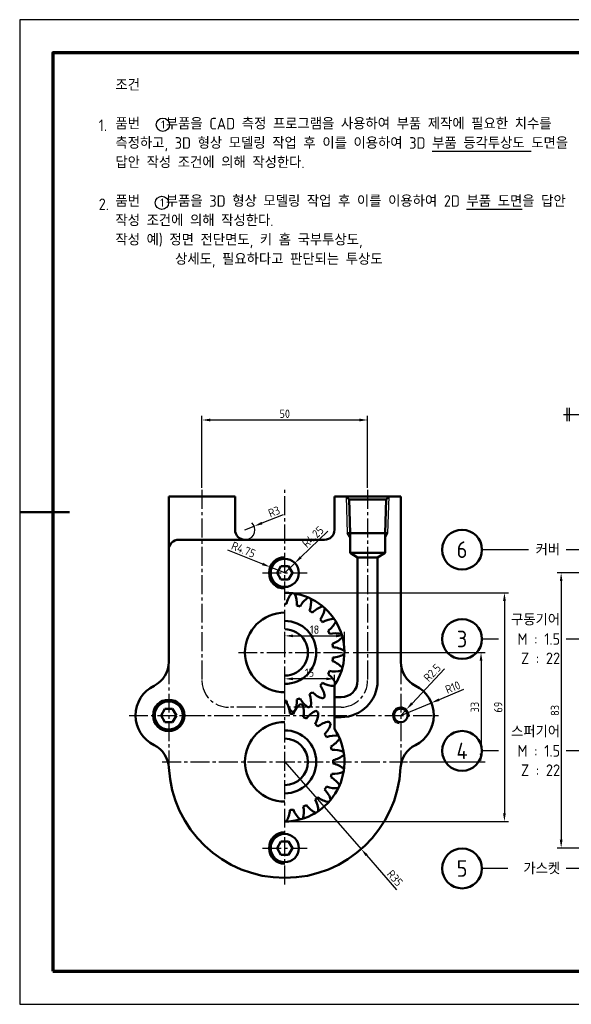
# Model space of a CAD drawing. Header units: millimetres. Extents: x -931 to 715, y 0 to 980.
# Tile 1 of 12: x -931 to -764, y 165 to 462. Entities that reach past the tile are written whole.
import ezdxf
from ezdxf.enums import TextEntityAlignment as Align

# ---------------------------------------------------------------- set-up
doc = ezdxf.new("R2010")
doc.units = ezdxf.units.MM
doc.header["$LTSCALE"] = 0.3
doc.linetypes.add('CENTER2', pattern=[28.575000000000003, 19.05, -3.175, 3.175, -3.175])
doc.linetypes.add('연속', pattern=[0])
for name, color, linetype, lineweight in [('가는선', 1, 'Continuous', 25), ('문자', 2, 'Continuous', 35), ('외형선', 3, 'Continuous', 50), ('윤곽선', 5, 'Continuous', 70), ('중심선', 1, 'CENTER2', 25)]:
    doc.layers.add(name, color=color, linetype=linetype, lineweight=lineweight)
doc.styles.get("Standard").update_dxf_attribs({"font": 'isocp.shx', "bigfont": 'whgtxt.shx'})
doc.dimstyles.new('ISO-25', dxfattribs={"dimtxt": 2.5, "dimasz": 2.5, "dimexe": 1.25, "dimexo": 0.625, "dimtad": 1, "dimdsep": 46, "dimtxsty": 'Standard', "dimcen": 0, "dimadec": 0, "dimazin": 0, "dimtfac": 1, "dimtmove": 0, "dimatfit": 3, "dimfxl": 1, "dimarcsym": 0})

# ---------------------------------------------------------------- blocks, each defined once
blk = doc.blocks.new('*D16')
at = {"layer": 'Defpoints', "color": 0, "transparency": 16777216}
for p in [(-832.630618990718, 276.4136547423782), (-850.6306189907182, 271.4095028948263), (-832.630618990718, 271.4095028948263)]:
    blk.add_point(p, dxfattribs=at)
at = {"layer": '중심선', "color": 0, "linetype": '연속', "lineweight": -2, "transparency": 16777216}
for p, q in [((-850.6306189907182, 272.0345028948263), (-850.6306189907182, 277.6636547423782)), ((-848.1306189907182, 276.4136547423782), (-835.130618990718, 276.4136547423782)), ((-832.630618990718, 272.0345028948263), (-832.630618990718, 277.6636547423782))]:
    blk.add_line(p, q, dxfattribs=at)
at = {"layer": '중심선', "color": 0, "transparency": 16777216}
for points in [[(-848.1306189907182, 276.8303214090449), (-848.1306189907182, 275.9969880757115), (-850.6306189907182, 276.4136547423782)], [(-835.130618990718, 276.8303214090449), (-835.130618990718, 275.9969880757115), (-832.630618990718, 276.4136547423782)]]:
    blk.add_solid(points, dxfattribs=at)
at = {"layer": '중심선', "color": 0, "transparency": 16777216, "insert": (-841.6306189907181, 278.2886547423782), "char_height": 2.5, "attachment_point": 5}
blk.add_mtext('18', dxfattribs=at)
blk = doc.blocks.new('*D17')
at = {"layer": 'Defpoints', "color": 0, "transparency": 16777216}
for p in [(-850.6306189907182, 263.4461282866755), (-850.6306189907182, 254.9095028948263), (-835.6306189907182, 254.9095028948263)]:
    blk.add_point(p, dxfattribs=at)
at = {"layer": '중심선', "color": 0, "linetype": '연속', "lineweight": -2, "transparency": 16777216}
for p, q in [((-850.6306189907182, 255.5345028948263), (-850.6306189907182, 264.6961282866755)), ((-835.6306189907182, 255.5345028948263), (-835.6306189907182, 264.6961282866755)), ((-838.1306189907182, 263.4461282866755), (-848.1306189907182, 263.4461282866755))]:
    blk.add_line(p, q, dxfattribs=at)
at = {"layer": '중심선', "color": 0, "transparency": 16777216}
for points in [[(-848.1306189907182, 263.8627949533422), (-848.1306189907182, 263.0294616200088), (-850.6306189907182, 263.4461282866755)], [(-838.1306189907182, 263.8627949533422), (-838.1306189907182, 263.0294616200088), (-835.6306189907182, 263.4461282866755)]]:
    blk.add_solid(points, dxfattribs=at)
at = {"layer": '중심선', "color": 0, "transparency": 16777216, "insert": (-843.1306189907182, 265.3211282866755), "char_height": 2.5, "attachment_point": 5}
blk.add_mtext('15', dxfattribs=at)
blk = doc.blocks.new('*D24')
at = {"layer": 'Defpoints', "color": 0, "transparency": 16777216}
for p in [(-830.6306189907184, 271.4095028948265), (-813.6306189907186, 238.4095028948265), (-791.4037903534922, 238.4095028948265)]:
    blk.add_point(p, dxfattribs=at)
at = {"layer": '중심선', "color": 0, "linetype": '연속', "lineweight": -2, "transparency": 16777216}
for p, q in [((-830.0056189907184, 271.4095028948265), (-790.1537903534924, 271.4095028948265)), ((-791.4037903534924, 268.9095028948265), (-791.4037903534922, 240.9095028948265)), ((-813.0056189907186, 238.4095028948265), (-790.1537903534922, 238.4095028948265))]:
    blk.add_line(p, q, dxfattribs=at)
at = {"layer": '중심선', "color": 0, "transparency": 16777216}
for points in [[(-791.820457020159, 268.9095028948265), (-790.9871236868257, 268.9095028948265), (-791.4037903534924, 271.4095028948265)], [(-791.8204570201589, 240.9095028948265), (-790.9871236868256, 240.9095028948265), (-791.4037903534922, 238.4095028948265)]]:
    blk.add_solid(points, dxfattribs=at)
at = {"layer": '중심선', "color": 0, "transparency": 16777216, "insert": (-793.278790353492, 254.9095028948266), "char_height": 2.5, "attachment_point": 5, "rotation": 90}
blk.add_mtext('33', dxfattribs=at)
blk = doc.blocks.new('*D28')
at = {"layer": 'Defpoints', "color": 0, "transparency": 16777216}
for p in [(-859.837990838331, 309.5055083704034), (-862.630618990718, 308.4095028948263)]:
    blk.add_point(p, dxfattribs=at)
at = {"layer": '가는선', "color": 0, "linetype": '연속', "lineweight": -2, "transparency": 16777216}
for p, q in [((-851.1309919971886, 312.9226902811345), (-857.5108007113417, 310.4188462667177)), ((-862.630618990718, 308.4095028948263), (-859.837990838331, 309.5055083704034))]:
    blk.add_line(p, q, dxfattribs=at)
blk.add_arc((-862.630618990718, 308.4095028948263), 2.999999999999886, 281.9366207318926, 45.30145184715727, dxfattribs=at)
at = {"layer": '가는선', "color": 0, "transparency": 16777216}
blk.add_solid([(-857.6630236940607, 310.8067112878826), (-857.3585777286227, 310.0309812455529), (-859.837990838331, 309.5055083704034)], dxfattribs=at)
at = {"layer": '가는선', "color": 0, "transparency": 16777216, "insert": (-853.8423047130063, 313.8728298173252), "char_height": 2.5, "attachment_point": 5, "rotation": 21.428210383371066}
blk.add_mtext('R3', dxfattribs=at)
blk = doc.blocks.new('*D29')
at = {"layer": 'Defpoints', "color": 0, "transparency": 16777216}
for p in [(-855.0401393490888, 297.175467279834), (-850.6306189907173, 295.4095028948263)]:
    blk.add_point(p, dxfattribs=at)
at = {"layer": '가는선', "color": 0, "linetype": '연속', "lineweight": -2, "transparency": 16777216}
for p, q in [((-867.9006710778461, 302.325968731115), (-857.360939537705, 298.1049222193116)), ((-850.6306189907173, 295.4095028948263), (-855.0401393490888, 297.175467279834))]:
    blk.add_line(p, q, dxfattribs=at)
at = {"layer": '가는선', "color": 0, "transparency": 16777216}
blk.add_solid([(-857.2060303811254, 298.4917222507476), (-857.5158486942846, 297.7181221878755), (-855.0401393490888, 297.175467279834)], dxfattribs=at)
at = {"layer": '가는선', "color": 0, "transparency": 16777216, "insert": (-863.0941141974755, 302.4207730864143), "char_height": 2.5, "attachment_point": 5, "rotation": 338.17444160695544}
blk.add_mtext('R4.75', dxfattribs=at)
blk = doc.blocks.new('*D30')
at = {"layer": 'Defpoints', "color": 0, "transparency": 16777216}
for p in [(-847.5838677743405, 298.3725768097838), (-850.6306189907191, 295.4095028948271)]:
    blk.add_point(p, dxfattribs=at)
at = {"layer": '가는선', "color": 0, "linetype": '연속', "lineweight": -2, "transparency": 16777216}
for p, q in [((-837.6524958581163, 308.0311892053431), (-845.7916611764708, 300.1155614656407)), ((-850.6306189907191, 295.4095028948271), (-847.5838677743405, 298.3725768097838))]:
    blk.add_line(p, q, dxfattribs=at)
at = {"layer": '가는선', "color": 0, "transparency": 16777216}
blk.add_solid([(-846.0821586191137, 300.4142625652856), (-845.5011637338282, 299.8168603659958), (-847.5838677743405, 298.3725768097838)], dxfattribs=at)
at = {"layer": '가는선', "color": 0, "transparency": 16777216, "insert": (-842.1333852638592, 306.2891990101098), "char_height": 2.5, "attachment_point": 5, "rotation": 44.20229851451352}
blk.add_mtext('R4.25', dxfattribs=at)
blk = doc.blocks.new('*D32')
at = {"layer": 'Defpoints', "color": 0, "transparency": 16777216}
for p in [(-813.9206756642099, 254.2332610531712), (-815.630618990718, 252.4095028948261)]:
    blk.add_point(p, dxfattribs=at)
at = {"layer": '가는선', "color": 0, "linetype": '연속', "lineweight": -2, "transparency": 16777216}
for p, q in [((-802.4147847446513, 266.5049908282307), (-812.2107323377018, 256.0570192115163)), ((-815.630618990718, 252.4095028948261), (-813.9206756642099, 254.2332610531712))]:
    blk.add_line(p, q, dxfattribs=at)
at = {"layer": '가는선', "color": 0, "transparency": 16777216}
blk.add_solid([(-812.5146920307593, 256.3420097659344), (-811.9067726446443, 255.7720286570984), (-813.9206756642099, 254.2332610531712)], dxfattribs=at)
at = {"layer": '가는선', "color": 0, "transparency": 16777216, "insert": (-806.1266204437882, 265.2877718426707), "char_height": 2.5, "attachment_point": 5, "rotation": 46.844767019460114}
blk.add_mtext('R2.5', dxfattribs=at)
blk = doc.blocks.new('*D33')
at = {"layer": 'Defpoints', "color": 0, "transparency": 16777216}
for p in [(-806.3811852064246, 256.2105520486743), (-815.630618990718, 252.4095028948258)]:
    blk.add_point(p, dxfattribs=at)
at = {"layer": '가는선', "color": 0, "linetype": '연속', "lineweight": -2, "transparency": 16777216}
for p, q in [((-796.6674589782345, 260.2024018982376), (-804.0688267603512, 257.1608143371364)), ((-815.630618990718, 252.4095028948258), (-806.3811852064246, 256.2105520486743))]:
    blk.add_line(p, q, dxfattribs=at)
at = {"layer": '가는선', "color": 0, "transparency": 16777216}
blk.add_solid([(-804.2272038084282, 257.5462074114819), (-803.9104497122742, 256.7754212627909), (-806.3811852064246, 256.2105520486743)], dxfattribs=at)
at = {"layer": '가는선', "color": 0, "transparency": 16777216, "insert": (-799.9246603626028, 260.8910080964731), "char_height": 2.5, "attachment_point": 5, "rotation": 22.340181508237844}
blk.add_mtext('R10', dxfattribs=at)
blk = doc.blocks.new('*D34')
at = {"layer": 'Defpoints', "color": 0, "transparency": 16777216}
for p in [(-850.6306189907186, 238.4095028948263), (-827.5569348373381, 212.0921113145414)]:
    blk.add_point(p, dxfattribs=at)
at = {"layer": '가는선', "color": 0, "linetype": '연속', "lineweight": -2, "transparency": 16777216}
for p, q in [((-850.6306189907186, 238.4095028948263), (-827.5569348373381, 212.0921113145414)), ((-816.795694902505, 199.8180521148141), (-825.908814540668, 210.2122976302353))]:
    blk.add_line(p, q, dxfattribs=at)
at = {"layer": '가는선', "color": 0, "transparency": 16777216}
blk.add_solid([(-825.5955122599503, 210.486984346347), (-826.2221168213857, 209.9376109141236), (-827.5569348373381, 212.0921113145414)], dxfattribs=at)
at = {"layer": '가는선', "color": 0, "transparency": 16777216, "insert": (-817.3977126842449, 203.3488509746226), "char_height": 2.5, "attachment_point": 5, "rotation": 311.24255523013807}
blk.add_mtext('R35', dxfattribs=at)
blk = doc.blocks.new('*D37')
at = {"layer": 'Defpoints', "color": 0, "transparency": 16777216}
for p in [(-754.5321500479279, 295.4095028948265), (-767.2222506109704, 212.4095028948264), (-754.5321500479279, 212.4095028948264)]:
    blk.add_point(p, dxfattribs=at)
at = {"layer": '가는선', "color": 0, "linetype": '연속', "lineweight": -2, "transparency": 16777216}
for p, q in [((-755.1571500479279, 295.4095028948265), (-768.4722506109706, 295.4095028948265)), ((-767.2222506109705, 292.9095028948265), (-767.2222506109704, 214.9095028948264)), ((-755.1571500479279, 212.4095028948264), (-768.4722506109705, 212.4095028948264))]:
    blk.add_line(p, q, dxfattribs=at)
at = {"layer": '가는선', "color": 0, "transparency": 16777216}
for points in [[(-767.6389172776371, 292.9095028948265), (-766.8055839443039, 292.9095028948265), (-767.2222506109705, 295.4095028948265)], [(-767.638917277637, 214.9095028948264), (-766.8055839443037, 214.9095028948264), (-767.2222506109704, 212.4095028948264)]]:
    blk.add_solid(points, dxfattribs=at)
at = {"layer": '가는선', "color": 0, "transparency": 16777216, "insert": (-769.0972506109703, 253.9095028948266), "char_height": 2.5, "attachment_point": 5, "rotation": 90}
blk.add_mtext('83', dxfattribs=at)
blk = doc.blocks.new('*D50')
at = {"layer": 'Defpoints', "color": 0, "transparency": 16777216}
for p in [(-825.6306189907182, 341.523521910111), (-875.6306189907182, 320.4095028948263), (-825.6306189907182, 320.4095028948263)]:
    blk.add_point(p, dxfattribs=at)
at = {"layer": '문자', "color": 0, "linetype": '연속', "lineweight": -2, "transparency": 16777216}
for p, q in [((-875.6306189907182, 321.0345028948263), (-875.6306189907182, 342.773521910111)), ((-825.6306189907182, 321.0345028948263), (-825.6306189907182, 342.773521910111)), ((-873.1306189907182, 341.523521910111), (-828.1306189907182, 341.523521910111))]:
    blk.add_line(p, q, dxfattribs=at)
at = {"layer": '문자', "color": 0, "transparency": 16777216}
for points in [[(-873.1306189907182, 341.9401885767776), (-873.1306189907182, 341.1068552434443), (-875.6306189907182, 341.523521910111)], [(-828.1306189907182, 341.9401885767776), (-828.1306189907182, 341.1068552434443), (-825.6306189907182, 341.523521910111)]]:
    blk.add_solid(points, dxfattribs=at)
at = {"layer": '문자', "color": 0, "transparency": 16777216, "insert": (-850.6306189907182, 343.398521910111), "char_height": 2.5, "attachment_point": 5}
blk.add_mtext('50', dxfattribs=at)
blk = doc.blocks.new('*D57')
at = {"layer": 'Defpoints', "color": 0, "transparency": 16777216}
for p in [(-850.6306075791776, 289.4095028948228), (-850.6306189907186, 220.4095028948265), (-784.3379833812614, 220.4095028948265)]:
    blk.add_point(p, dxfattribs=at)
at = {"layer": '문자', "color": 0, "linetype": '연속', "lineweight": -2, "transparency": 16777216}
for p, q in [((-850.0056075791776, 289.4095028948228), (-783.0879833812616, 289.4095028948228)), ((-784.3379833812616, 286.9095028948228), (-784.3379833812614, 222.9095028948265)), ((-850.0056189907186, 220.4095028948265), (-783.0879833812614, 220.4095028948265))]:
    blk.add_line(p, q, dxfattribs=at)
at = {"layer": '문자', "color": 0, "transparency": 16777216}
for points in [[(-784.7546500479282, 286.9095028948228), (-783.9213167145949, 286.9095028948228), (-784.3379833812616, 289.4095028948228)], [(-784.7546500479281, 222.9095028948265), (-783.9213167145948, 222.9095028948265), (-784.3379833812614, 220.4095028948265)]]:
    blk.add_solid(points, dxfattribs=at)
at = {"layer": '문자', "color": 0, "transparency": 16777216, "insert": (-786.2129833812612, 254.9095028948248), "char_height": 2.5, "attachment_point": 5, "rotation": 90}
blk.add_mtext('69', dxfattribs=at)
blk = doc.blocks.new('*U7')
for centre in [(43.21649830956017, 265.3154737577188), (42.92693043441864, 241.774095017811)]:
    blk.add_circle(centre, 2)
at = {"layer": 'Defpoints'}
blk.add_lwpolyline([(0, 0), (420, 0), (420, 297), (0, 297)], close=True, dxfattribs=at)
at = {"layer": '가는선'}
for p, q in [((165.0912007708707, 179.9340984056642), (165.0912007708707, 175.9340984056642)), ((165.8412007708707, 179.9340984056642), (165.8412007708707, 175.9340984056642)), ((98.4980660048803, 153.1372210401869), (98.84181396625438, 142.1372210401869)), ((111.1436496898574, 142.1372210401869), (111.4873976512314, 153.1372210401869)), ((99.69823182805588, 140.6538617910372), (98.84181396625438, 142.1372210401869)), ((110.2872318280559, 140.6538617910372), (111.1436496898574, 142.1372210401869))]:
    blk.add_line(p, q, dxfattribs=at)
blk.add_arc((114.9927318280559, 87.13722104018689), 2.499999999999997, 350.0000000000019, 259.9999999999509, dxfattribs=at)
at = {"layer": '외형선'}
for p, q in [((44.99273182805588, 153.1372210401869), (64.99273182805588, 153.1372210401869)), ((44.99273182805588, 153.1372210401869), (44.99273182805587, 103.261736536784)), ((64.99273182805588, 143.1372210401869), (64.99273182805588, 153.1372210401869)), ((94.99273182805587, 153.1372210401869), (114.9927318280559, 153.1372210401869)), ((94.99273182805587, 143.1372210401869), (94.99273182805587, 153.1372210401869)), ((99.38211008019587, 152.2531769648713), (98.49806600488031, 153.1372210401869)), ((99.38211008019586, 152.2531769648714), (99.69823182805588, 142.1372210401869)), ((99.38211008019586, 152.2531769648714), (110.6033535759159, 152.2531769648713)), ((110.2872318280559, 142.1372210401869), (110.6033535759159, 152.2531769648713)), ((110.6033535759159, 152.2531769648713), (111.4873976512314, 153.1372210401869)), ((114.9927318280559, 153.1372210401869), (114.9927318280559, 103.261736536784)), ((0, 148.5), (15, 148.5)), ((91.99273182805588, 140.1372210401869), (47.99273182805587, 140.1372210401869)), ((111.1436496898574, 142.1372210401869), (98.84181396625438, 142.1372210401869)), ((99.69823182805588, 142.1372210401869), (99.69823182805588, 136.1372210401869)), ((110.2872318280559, 136.1372210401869), (110.2872318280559, 142.1372210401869)), ((110.2872318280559, 136.1372210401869), (99.69823182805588, 136.1372210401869)), ((99.69823182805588, 136.1372210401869), (101.9927318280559, 134.8124908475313)), ((101.9927318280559, 134.8124908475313), (101.9927318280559, 97.63722104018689)), ((101.9927318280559, 134.8124908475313), (107.9927318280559, 134.8124908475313)), ((110.2872318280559, 136.1372210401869), (107.9927318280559, 134.8124908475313)), ((107.9927318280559, 97.63722104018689), (107.9927318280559, 134.8124908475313)), ((77.68333075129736, 130.1372210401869), (78.83803128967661, 132.1372210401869)), ((78.83803128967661, 132.1372210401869), (81.14743236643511, 132.1372210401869)), ((81.14743236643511, 132.1372210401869), (82.30213290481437, 130.1372210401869)), ((78.83803128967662, 128.1372210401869), (77.68333075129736, 130.1372210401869)), ((81.14743236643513, 128.1372210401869), (78.83803128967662, 128.1372210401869)), ((82.30213290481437, 130.1372210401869), (81.14743236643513, 128.1372210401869)), ((94.99273182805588, 83.08709541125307), (94.99273182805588, 96.18734666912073)), ((96.99273182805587, 92.63722104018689), (94.99273182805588, 92.63722104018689)), ((42.68333075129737, 87.13722104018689), (43.83803128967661, 89.13722104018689)), ((43.83803128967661, 89.13722104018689), (46.14743236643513, 89.13722104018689)), ((46.14743236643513, 89.13722104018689), (47.30213290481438, 87.13722104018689)), ((43.83803128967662, 85.13722104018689), (42.68333075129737, 87.13722104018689)), ((47.30213290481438, 87.13722104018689), (46.14743236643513, 85.13722104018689)), ((94.99273182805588, 86.63722104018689), (96.99273182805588, 86.63722104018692)), ((46.14743236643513, 85.13722104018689), (43.83803128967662, 85.13722104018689)), ((77.68333075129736, 47.13722104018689), (78.83803128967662, 49.13722104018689)), ((78.83803128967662, 49.13722104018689), (81.14743236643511, 49.13722104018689)), ((81.14743236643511, 49.13722104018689), (82.30213290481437, 47.13722104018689)), ((78.83803128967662, 45.13722104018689), (77.68333075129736, 47.13722104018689)), ((81.14743236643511, 45.13722104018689), (78.83803128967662, 45.13722104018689)), ((82.30213290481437, 47.13722104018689), (81.14743236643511, 45.13722104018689))]:
    blk.add_line(p, q, dxfattribs=at)
for centre, radius in [((133.4941907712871, 137.1372210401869), 6), ((79.99273182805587, 130.1372210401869), 4.249999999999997), ((133.4941907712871, 110.1896384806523), 6), ((44.99273182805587, 87.13722104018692), 4.75), ((44.99273182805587, 87.13722104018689), 4.250000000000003), ((114.9927318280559, 87.13722104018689), 2.067), ((133.4941907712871, 76.45173207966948), 6), ((79.99273182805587, 47.13722104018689), 4.250000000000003), ((133.4941907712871, 40.96910686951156), 6)]:
    blk.add_circle(centre, radius, dxfattribs=at)
for centre, radius, start, end in [((67.99273182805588, 143.1372210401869), 3, 180, 270), ((91.99273182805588, 143.1372210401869), 3, 270, 0), ((47.99273182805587, 137.1372210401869), 3, 90, 180), ((79.99273182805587, 130.1372210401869), 4.75, 90.0000000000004, 270), ((79.99273182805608, 106.1372210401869), 18.00000000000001, 325.9118245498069, 89.99996367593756), ((87.43425738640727, 119.3726095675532), 7.045088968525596, 138.8358153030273, 168.7046314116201), ((76.58148019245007, 120.9330033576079), 7.045088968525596, 354.9317322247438, 24.80054833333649), ((90.86166316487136, 116.7399633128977), 7.045088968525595, 122.4721789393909, 152.3409950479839), ((80.88811343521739, 121.2947308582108), 7.045088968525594, 338.5680958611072, 8.436911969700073), ((79.99273182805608, 106.1372210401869), 14.625, 87.91183045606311, 90.00000000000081), ((79.99273182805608, 106.1372210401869), 14.625, 71.54819409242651, 75.7245331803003), ((93.40853276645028, 113.2483459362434), 7.045088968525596, 106.1085425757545, 135.9773586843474), ((85.12220818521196, 120.4284870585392), 7.045088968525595, 322.2044594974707, 352.0732756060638), ((79.99273182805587, 106.1372210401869), 12, 90, 270), ((79.99273182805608, 106.1372210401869), 14.625, 55.18455772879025, 59.3608968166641), ((79.99273182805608, 106.1372210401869), 14.625, 38.82092136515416, 42.99726045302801), ((94.86853396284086, 109.1806275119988), 7.045088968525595, 89.74490621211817, 119.6137223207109), ((79.99273182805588, 106.1372210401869), 9.499999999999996, 270, 90), ((79.99273182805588, 106.1372210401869), 6.999999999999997, 270, 90.0000000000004), ((88.94074326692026, 118.4044498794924), 7.045088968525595, 305.8408231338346, 335.7096392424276), ((79.99273182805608, 106.1372210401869), 14.625, 22.4572850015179, 26.63362408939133), ((95.12338614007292, 104.8663503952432), 7.045088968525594, 73.38126984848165, 103.2500859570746), ((92.03436367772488, 115.3865947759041), 7.045088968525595, 289.4771867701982, 319.346002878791), ((79.99273182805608, 106.1372210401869), 14.625, 6.093648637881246, 10.26998772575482), ((94.15244269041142, 100.6550316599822), 7.045088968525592, 57.01763348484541, 86.8864495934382), ((79.99273182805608, 106.1372210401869), 14.625, 349.7300122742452, 353.9063513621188), ((94.15244269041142, 111.6194104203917), 7.045088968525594, 273.1135504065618, 302.9823665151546), ((36.99273182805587, 103.261736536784), 8.000000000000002, 296.3877999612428, 0), ((92.03436367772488, 96.88784730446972), 7.045088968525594, 40.65399712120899, 70.52281322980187), ((122.9927318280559, 103.261736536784), 8, 180, 243.6122000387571), ((79.99273182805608, 106.1372210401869), 14.625, 333.3663759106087, 337.5427149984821), ((88.94074326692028, 93.8699922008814), 7.045088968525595, 24.29036075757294, 54.15917686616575), ((95.12338614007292, 107.4080916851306), 7.045088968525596, 256.7499140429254, 286.6187301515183), ((44.99273182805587, 87.13722104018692), 10, 116.3877999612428, 243.803351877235), ((79.99273182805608, 106.1372210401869), 14.625, 317.002739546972, 321.1790786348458), ((85.12220818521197, 91.84595502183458), 7.045088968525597, 7.926724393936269, 37.79554050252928), ((94.86853396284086, 103.0938145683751), 7.045088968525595, 240.3862776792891, 270.2550937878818), ((96.99273182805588, 97.63722104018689), 11, 270, 0), ((96.99273182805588, 97.63722104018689), 4.999999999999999, 270, 0), ((114.9927318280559, 87.13722104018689), 10, 296.196648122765, 63.61220003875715), ((79.99273182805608, 106.1372210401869), 14.625, 284.2754668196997, 288.451805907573), ((90.86166316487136, 95.53447876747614), 7.045088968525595, 207.6590049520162, 237.5278210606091), ((79.99273182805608, 106.1372210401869), 14.625, 300.6391031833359, 304.8154422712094), ((80.88811343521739, 90.97971122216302), 7.045088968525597, 351.5630880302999, 21.43190413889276), ((93.4085327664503, 99.02609614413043), 7.045088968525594, 224.0226413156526, 253.8914574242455), ((79.99273182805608, 106.1372210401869), 18.00000000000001, 309.5481881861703, 312.2699936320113), ((79.99273182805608, 106.1372210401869), 14.625, 269.9999999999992, 272.0881695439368), ((79.99273182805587, 73.13722104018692), 18.00000000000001, 88.63909727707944, 90), ((74.51054244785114, 87.29693190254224), 7.045088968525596, 3.113550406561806, 32.98236651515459), ((87.43425738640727, 92.90183251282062), 7.045088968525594, 191.2953685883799, 221.1641846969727), ((89.24210556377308, 85.1788528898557), 7.045088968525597, 130.653997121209, 160.5228132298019), ((76.58148019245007, 91.34143872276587), 7.045088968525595, 335.1994516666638, 5.06826777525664), ((79.99273182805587, 73.13722104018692), 18.00000000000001, 72.27546091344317, 74.99726635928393), ((78.72186118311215, 88.26787535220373), 7.045088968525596, 346.7499140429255, 16.61873015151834), ((79.99273182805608, 106.1372210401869), 18.00000000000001, 293.1845518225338, 295.9063572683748), ((79.99273182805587, 73.13722104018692), 14.625, 79.73001227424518, 83.90635136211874), ((79.99273182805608, 106.1372210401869), 18, 276.8209154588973, 279.5427209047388), ((79.99273182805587, 73.13722104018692), 14.625, 63.36637591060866, 67.5427149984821), ((92.2599606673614, 82.08523247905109), 7.045088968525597, 114.2903607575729, 144.1591768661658), ((83.03613829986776, 88.01302317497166), 7.045088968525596, 330.3862776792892, 0.2550937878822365), ((79.99273182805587, 73.13722104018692), 18.00000000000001, 55.91182454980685, 58.63362999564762), ((79.99273182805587, 73.13722104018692), 12, 90, 270), ((79.99273182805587, 73.13722104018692), 14.625, 47.00273954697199, 51.17907863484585), ((94.28399784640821, 78.26669739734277), 7.045088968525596, 97.92672439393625, 127.7955405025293), ((87.10385672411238, 86.55302197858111), 7.045088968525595, 314.0226413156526, 343.8914574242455), ((79.99273182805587, 73.13722104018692), 18.00000000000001, 39.54818818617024, 42.26999363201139), ((79.99273182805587, 73.13722104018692), 18, 270, 33.55731831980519), ((79.99273182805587, 73.13722104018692), 9.5, 270, 90), ((79.99273182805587, 73.13722104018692), 14.625, 30.6391031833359, 34.81544227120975), ((95.15024164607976, 74.03260264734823), 7.045088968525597, 81.56308803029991, 111.4319041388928), ((90.59547410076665, 84.0061523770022), 7.045088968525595, 297.6590049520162, 327.5278210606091), ((37.04657132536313, 70.98610549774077), 8, 2.867472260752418, 63.80335187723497), ((79.99273182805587, 73.13722104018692), 7.000000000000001, 270, 90), ((79.99273182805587, 73.13722104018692), 14.625, 14.27546681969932, 18.45180590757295), ((122.9388923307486, 70.98610549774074), 8.000000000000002, 116.196648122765, 177.1325277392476), ((94.7885141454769, 69.7259694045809), 7.045088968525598, 65.19945166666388, 95.06826777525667), ((93.22812035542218, 80.57874659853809), 7.045088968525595, 281.2953685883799, 311.1641846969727), ((79.99273182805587, 73.13722104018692), 35, 182.8674722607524, 357.1325005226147), ((79.99273182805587, 73.13722104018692), 14.625, 357.9118304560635, 2.088169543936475), ((93.22812035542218, 65.69569548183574), 7.045088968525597, 48.8358153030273, 78.70463141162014), ((79.99273182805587, 73.13722104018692), 14.625, 341.548194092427, 345.7245331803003), ((90.59547410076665, 62.26828970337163), 7.045088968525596, 32.47217893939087, 62.34099504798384), ((94.7885141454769, 76.54847267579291), 7.045088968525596, 264.9317322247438, 294.8005483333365), ((79.99273182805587, 73.13722104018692), 14.625, 325.1845577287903, 329.3608968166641), ((95.15024164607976, 72.2418394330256), 7.045088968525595, 248.5680958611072, 278.4369119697), ((79.99273182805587, 73.13722104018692), 14.625, 308.8209213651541, 312.9972604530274), ((94.28399784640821, 68.00774468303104), 7.045088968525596, 232.2044594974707, 262.0732756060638), ((87.10385672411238, 59.72142010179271), 7.045088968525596, 16.10854257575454, 45.97735868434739), ((78.72186118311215, 58.00656672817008), 7.045088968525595, 343.3812698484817, 13.25008595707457), ((79.99273182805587, 73.13722104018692), 14.625, 292.4572850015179, 296.6336240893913), ((92.2599606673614, 64.18920960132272), 7.045088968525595, 215.8408231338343, 245.7096392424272), ((83.03613829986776, 58.26141890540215), 7.045088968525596, 359.7449062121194, 29.61372232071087), ((74.51054244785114, 58.97751017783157), 7.045088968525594, 327.0176334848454, 356.8864495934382), ((79.99273182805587, 73.13722104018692), 14.625, 276.0936486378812, 280.2699877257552), ((89.24210556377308, 61.0955891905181), 7.045088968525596, 199.4771867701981, 229.346002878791), ((79.99273182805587, 47.13722104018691), 4.75, 90.0000000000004, 270)]:
    blk.add_arc(centre, radius, start, end, dxfattribs=at)
at = {"layer": '윤곽선'}
blk.add_lwpolyline([(10, 10), (410, 10), (410, 287), (10, 287)], close=True, dxfattribs=at)
at = {"layer": '중심선'}
for p, q in [((164.0912007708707, 177.9340984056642), (264.0912007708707, 177.9340984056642)), ((54.99273182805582, 155.1372210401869), (54.99273182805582, 97.63722104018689)), ((79.99273182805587, 36.13722104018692), (79.99273182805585, 155.1372210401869)), ((104.9927318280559, 155.1372210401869), (104.9927318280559, 97.63722104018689)), ((73.24273182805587, 130.1372210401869), (86.74273182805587, 130.1372210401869)), ((65.99273182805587, 106.1372210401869), (99.9927318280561, 106.1372210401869)), ((44.99273182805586, 102.261736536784), (44.99273182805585, 73.13722104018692)), ((114.9927318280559, 102.261736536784), (114.9927318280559, 73.13722104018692)), ((96.99273182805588, 89.63722104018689), (62.99273182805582, 89.63722104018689)), ((32.99273182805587, 87.13722104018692), (126.9927318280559, 87.13722104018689)), ((42.99273182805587, 73.13722104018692), (116.9927318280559, 73.13722104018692)), ((73.24273182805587, 47.13722104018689), (86.74273182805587, 47.13722104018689))]:
    blk.add_line(p, q, dxfattribs=at)
for centre, radius, start, end in [((62.99273182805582, 97.63722104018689), 8, 180, 270), ((96.99273182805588, 97.63722104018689), 8, 270, 0), ((79.99273182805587, 73.13722104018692), 35.00000000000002, 180, 181.23044998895), ((79.99273182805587, 73.13722104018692), 35.00000000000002, 358.7695500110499, 0)]:
    blk.add_arc(centre, radius, start, end, dxfattribs=at)
for s, width, gutter_width, heights, insert, char_height, attachment_point in [('\\A1;조건\\P\\P품번 {\\fGulim|b0|i0|c129|p50;   } 부품을 CAD 측정 프로그램을 사용하여 부품 제작에 필요한 치수를 측정하고, 3D 형상 모델링 작업 후 이를 이용하여 3D {\\L부품 등각투상도} 도면을 답안 작성 조건에 의해 작성한다.\\P\\P품번 {\\fGulim|b0|i0|c129|p50;   } 부품을 3D 형상 모델링 작업 후 이를 이용하여 2D {\\L부품 도면}을 답안 작성 조건에 의해 작성한다.\\P작성 예) 정면 전단면도, 키 홈 국부투상도,\\P         상세도, 필요하다고 판단되는 투상도', 137.13229069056, 25, [110.8723930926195], (28.88917963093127, 250.6517744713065), 3.5, 4), ('\\A1;1.', 138.2804149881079, 25, [80.4514334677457], (23.8431082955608, 265.1587477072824), 3.5, 4), ('1', 11.59367267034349, 12.5, [0], (42.70858115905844, 266.612628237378), 2.5, 1), ('\\A1;2.', 138.2804149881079, 25, [80.4514334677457], (23.8431082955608, 241.3032845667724), 3.5, 4), ('1', 11.59367267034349, 12.5, [0], (42.41901328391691, 243.0712494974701), 2.5, 1)]:
    blk.add_mtext_dynamic_manual_height_columns(s, width=width, gutter_width=gutter_width, heights=heights, dxfattribs=dict(insert=insert, char_height=char_height, attachment_point=attachment_point))
at = {"layer": '문자'}
for s, p in [('6', (133.4941907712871, 137.1372210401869)), ('3', (133.4941907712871, 110.1896384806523)), ('4', (133.4941907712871, 76.45173207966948)), ('5', (133.4941907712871, 40.96910686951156))]:
    blk.add_text(s, height=5, dxfattribs=at).set_placement(p, align=Align.MIDDLE_CENTER)
for points in [[(181.8329917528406, 137.1372210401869), (139.4941907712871, 137.1372210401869)], [(193.373855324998, 110.1896384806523), (139.4941907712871, 110.1896384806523)], [(193.373855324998, 76.45173207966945), (139.4941907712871, 76.45173207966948)], [(188.6232732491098, 40.96910686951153), (139.4941907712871, 40.96910686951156)]]:
    blk.add_leader(points, dimstyle='ISO-25', override={"dimgap": 0.625, "dimtad": 0, "dimldrblk": 'DotSmall'})
at = {"layer": '문자', "char_height": 3.5, "attachment_point": 6, "bg_fill": 3, "box_fill_scale": 1.5, "bg_fill_color": 256, "bg_fill_transparency": 0}
for s, width, insert in [('커버', 7.764166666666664, (163.0912007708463, 137.1372210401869)), ('구동기어\\PM : 1.5\\PZ : 22', 16.80583333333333, (163.0912007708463, 110.1896384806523)), ('스퍼기어\\PM : 1.5\\PZ : 22', 16.80583333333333, (163.0912007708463, 76.45173207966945)), ('가스켓', 13.96429709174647, (163.0912007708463, 40.96910686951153))]:
    blk.add_mtext_dynamic_manual_height_columns(s, width=width, gutter_width=12.5, heights=[0], dxfattribs=dict(at, insert=insert))

msp = doc.modelspace()

# ---------------------------------------------------------------- block references
msp.add_blockref('*U7', (-930.623350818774, 165.2722818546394))

# ---------------------------------------------------------------- next in the draw order: dimensions: what is measured, and where the dimension line sits
at = {"layer": '가는선'}
for center, mpoint, picture, middle in [((-862.630618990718, 308.4095028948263), (-859.837990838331, 309.5055083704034), '*D28', (-853.1573012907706, 312.1274372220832)), ((-850.6306189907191, 295.4095028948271), (-847.5838677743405, 298.3725768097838), '*D30', (-840.8259752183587, 304.9448676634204)), ((-850.6306189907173, 295.4095028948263), (-855.0401393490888, 297.175467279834), '*D29', (-863.7912054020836, 300.6801729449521)), ((-815.630618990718, 252.4095028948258), (-806.3811852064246, 256.2105520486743), '*D33', (-799.2119636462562, 259.156739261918))]:
    dim = msp.add_radius_dim(center=center, mpoint=mpoint, dimstyle='ISO-25', dxfattribs=at)
    dim.commit()
    dim.dimension.update_dxf_attribs({"geometry": picture, "text_midpoint": middle})
dim = msp.add_linear_dim(base=(-767.2222506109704, 212.4095028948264), p1=(-754.5321500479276, 295.4095028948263), p2=(-754.5321500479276, 212.4095028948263), angle=90, dimstyle='ISO-25', dxfattribs=at)
dim.commit()
dim.dimension.update_dxf_attribs({"geometry": '*D37', "text_midpoint": (-769.0972506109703, 253.9095028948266)})
for center, mpoint, picture, middle in [((-815.630618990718, 252.4095028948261), (-813.9206756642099, 254.2332610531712), '*D32', (-804.7586223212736, 264.0051460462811)), ((-850.6306189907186, 238.4095028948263), (-827.5569348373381, 212.0921113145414), '*D34', (-818.8075729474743, 202.1127607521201))]:
    dim = msp.add_radius_dim(center=center, mpoint=mpoint, dimstyle='ISO-25', dxfattribs=at)
    dim.commit()
    dim.dimension.update_dxf_attribs({"geometry": picture, "text_midpoint": middle, "dimtype": 164})
at = {"layer": '문자'}
dim = msp.add_linear_dim(base=(-825.6306189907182, 341.523521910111), p1=(-875.6306189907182, 320.4095028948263), p2=(-825.6306189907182, 320.4095028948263), dimstyle='ISO-25', dxfattribs=at)
dim.commit()
dim.dimension.update_dxf_attribs({"geometry": '*D50', "text_midpoint": (-850.6306189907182, 343.398521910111)})
dim = msp.add_linear_dim(base=(-784.3379833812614, 220.4095028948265), p1=(-850.6306075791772, 289.4095028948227), p2=(-850.6306189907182, 220.4095028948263), angle=90, dimstyle='ISO-25', dxfattribs=at)
dim.commit()
dim.dimension.update_dxf_attribs({"geometry": '*D57', "text_midpoint": (-786.2129833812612, 254.9095028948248)})
at = {"layer": '중심선'}
for base, p1, p2, picture, middle in [((-832.630618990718, 276.4136547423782), (-850.6306189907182, 271.4095028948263), (-832.630618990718, 271.4095028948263), '*D16', (-841.6306189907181, 278.2886547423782)), ((-850.6306189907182, 263.4461282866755), (-835.6306189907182, 254.9095028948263), (-850.6306189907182, 254.9095028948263), '*D17', (-843.1306189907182, 265.3211282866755))]:
    dim = msp.add_linear_dim(base=base, p1=p1, p2=p2, dimstyle='ISO-25', dxfattribs=at)
    dim.commit()
    dim.dimension.update_dxf_attribs({"geometry": picture, "text_midpoint": middle})
dim = msp.add_linear_dim(base=(-791.4037903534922, 238.4095028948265), p1=(-830.630618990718, 271.4095028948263), p2=(-813.6306189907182, 238.4095028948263), angle=90, dimstyle='ISO-25', dxfattribs=at)
dim.commit()
dim.dimension.update_dxf_attribs({"geometry": '*D24', "text_midpoint": (-793.278790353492, 254.9095028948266)})

doc.saveas('drawing.dxf')
